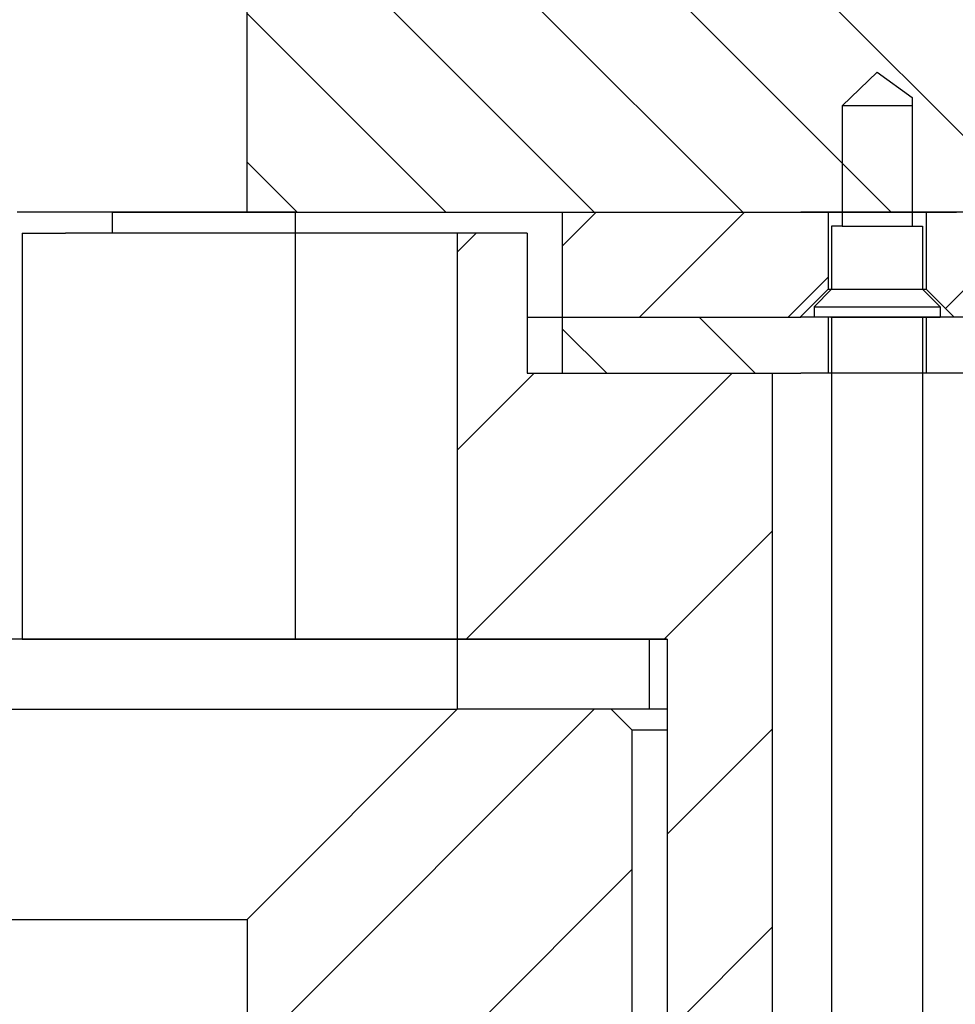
# Model space of a CAD drawing. Extents: x -1763 to 4575, y -3429 to 1051.
# Tile 35 of 193: x 68 to 82, y -2475 to -2461. Entities that reach past the tile are written whole.
import ezdxf

# ---------------------------------------------------------------- set-up
doc = ezdxf.new("R2010")
doc.units = 0
doc.linetypes.add('DASHED', pattern=[15, 7, -8])
doc.layers.get('0').update_dxf_attribs({"linetype": 'CONTINUOUS'})
doc.layers.add('1', color=7, linetype='CONTINUOUS')
pattern_1 = [(45, (0, 400), (-1.4142136, 1.4142136), [])]
pattern_2 = [(315, (0, 400), (1.0606602, 1.0606602), [])]
pattern_3 = [(45, (0, 400), (-1.0606602, 1.0606602), [])]

# ---------------------------------------------------------------- blocks, each defined once
blk = doc.blocks.new('Z-STACK', base_point=(-660.966, -2613.082))
at = {"linetype": 'CONTINUOUS'}
h = blk.add_hatch(dxfattribs=at)
h.set_pattern_fill('USER', color=6, scale=1.5, angle=45, pattern_type=0)
h.set_pattern_definition(pattern_3)
h.paths.add_polyline_path([(79.697, -2464.868), (79.697, -2463.768), (79.305, -2463.768), (79.235, -2463.768), (78.597, -2463.768), (77.397, -2463.768), (75.897, -2463.768), (75.897, -2465.268), (76.401, -2465.268), (76.651, -2465.268), (77.951, -2465.268), (78.201, -2465.268), (79.235, -2465.268), (79.297, -2465.268)])
h = blk.add_hatch(dxfattribs=at)
h.set_pattern_fill('USER', color=6, scale=1.5, angle=45, pattern_type=0)
h.set_pattern_definition(pattern_3)
h.paths.add_polyline_path([(83.197, -2464.868), (83.197, -2463.768), (81.097, -2463.768), (81.097, -2464.868), (81.497, -2465.268), (82.797, -2465.268)])
h = blk.add_hatch(dxfattribs=at)
h.set_pattern_fill('USER', color=1, scale=2, angle=45, pattern_type=0)
h.set_pattern_definition(pattern_1)
h.paths.add_polyline_path([(74.397, -2469.868), (74.555, -2469.868), (74.594, -2469.868), (74.781, -2469.868), (75.982, -2469.868), (77.147, -2469.868), (77.397, -2469.868), (77.397, -2511.968), (78.897, -2511.968), (78.897, -2466.068), (75.897, -2466.068), (75.397, -2466.068), (75.397, -2464.068), (74.567, -2464.068), (74.397, -2464.068)])
h = blk.add_hatch(dxfattribs=at)
h.set_pattern_fill('USER', color=3, scale=1.5, angle=315, pattern_type=0)
h.set_pattern_definition(pattern_2)
h.paths.add_polyline_path([(79.305, -2465.268), (79.697, -2465.268), (79.697, -2466.068), (79.305, -2466.068), (79.235, -2466.068), (78.897, -2466.068), (75.897, -2466.068), (75.897, -2465.268), (76.401, -2465.268), (76.651, -2465.268), (77.951, -2465.268), (78.201, -2465.268), (79.235, -2465.268), (79.297, -2465.268)])
h = blk.add_hatch(dxfattribs=at)
h.set_pattern_fill('USER', color=3, scale=1.5, angle=315, pattern_type=0)
h.set_pattern_definition(pattern_2)
h.paths.add_polyline_path([(81.497, -2465.268), (81.097, -2465.268), (81.097, -2466.068), (81.897, -2466.068), (82.397, -2466.068), (83.197, -2466.068), (83.197, -2465.268), (82.997, -2465.268), (82.797, -2465.268)])
h = blk.add_hatch(dxfattribs=at)
h.set_pattern_fill('USER', scale=5, angle=45, pattern_type=0)
h.set_pattern_definition([(45, (0, 400), (-3.535534, 3.535534), [])])
h.paths.add_polyline_path([(74.397, -2469.868), (77.143, -2469.868), (77.147, -2469.868), (77.147, -2470.868), (77.143, -2470.868), (76.597, -2470.868), (76.593, -2470.868), (74.397, -2470.868)])
h = blk.add_hatch(dxfattribs=at)
h.set_pattern_fill('USER', color=113, scale=2, angle=45, pattern_type=0)
h.set_pattern_definition(pattern_1)
h.paths.add_polyline_path([(71.397, -2473.868), (71.397, -2496.368), (71.897, -2496.868), (72.5, -2496.868), (72.825, -2496.868), (72.92, -2496.868), (72.937, -2496.868), (73.397, -2496.868), (73.397, -2502.368), (73.897, -2502.868), (76.397, -2502.868), (76.897, -2502.368), (76.897, -2471.168), (76.597, -2470.868), (76.593, -2470.868), (74.397, -2470.868)])
at = {"layer": '1', "linetype": 'CONTINUOUS'}
h = blk.add_hatch(dxfattribs=at)
h.set_pattern_fill('USER', color=2, scale=1.5, angle=315, pattern_type=0)
h.set_pattern_definition(pattern_2)
edge = h.paths.add_edge_path()
edge.add_line((111.497, -2460.268), (115.997, -2460.268))
edge.add_line((115.997, -2460.268), (120.397, -2460.268))
edge.add_line((120.397, -2460.268), (121.797, -2460.268))
edge.add_line((121.797, -2460.268), (121.806, -2460.268))
edge.add_line((121.806, -2460.268), (121.806, -2462.368))
edge.add_spline(control_points=[(121.806, -2462.368), (121.572, -2462.601), (121.103, -2463.068), (120.635, -2463.535), (120.402, -2463.768)], knot_values=[0, 0, 0, 0, 0.991593, 1.983187, 1.983187, 1.983187, 1.983187], degree=3, periodic=0)
edge.add_line((120.402, -2463.768), (120.397, -2463.768))
edge.add_line((120.397, -2463.768), (118.442, -2463.768))
edge.add_line((118.442, -2463.768), (117.442, -2463.768))
edge.add_line((117.442, -2463.768), (117.393, -2463.768))
edge.add_line((117.393, -2463.768), (114.968, -2463.768))
edge.add_line((114.968, -2463.768), (114.846, -2463.768))
edge.add_line((114.846, -2463.768), (114.096, -2463.768))
edge.add_line((114.096, -2463.768), (114.096, -2463.768))
edge.add_line((114.096, -2463.768), (114.076, -2463.768))
edge.add_line((114.076, -2463.768), (112.696, -2463.768))
edge.add_line((112.696, -2463.768), (112.635, -2463.768))
edge.add_line((112.635, -2463.768), (111.817, -2463.768))
edge.add_line((111.817, -2463.768), (111.635, -2463.768))
edge.add_line((111.635, -2463.768), (111.221, -2463.768))
edge.add_line((111.221, -2463.768), (110.596, -2463.768))
edge.add_line((110.596, -2463.768), (110.596, -2463.768))
edge.add_line((110.596, -2463.768), (110.576, -2463.768))
edge.add_line((110.576, -2463.768), (110.221, -2463.768))
edge.add_line((110.221, -2463.768), (109.196, -2463.768))
edge.add_line((109.196, -2463.768), (107.758, -2463.768))
edge.add_line((107.758, -2463.768), (107.096, -2463.768))
edge.add_line((107.096, -2463.768), (107.096, -2463.768))
edge.add_line((107.096, -2463.768), (107.076, -2463.768))
edge.add_line((107.076, -2463.768), (106.758, -2463.768))
edge.add_line((106.758, -2463.768), (105.696, -2463.768))
edge.add_line((105.696, -2463.768), (104.294, -2463.768))
edge.add_line((104.294, -2463.768), (103.596, -2463.768))
edge.add_line((103.596, -2463.768), (103.596, -2463.768))
edge.add_line((103.596, -2463.768), (103.576, -2463.768))
edge.add_line((103.576, -2463.768), (103.294, -2463.768))
edge.add_line((103.294, -2463.768), (102.721, -2463.768))
edge.add_line((102.721, -2463.768), (102.196, -2463.768))
edge.add_line((102.196, -2463.768), (101.58, -2463.768))
edge.add_line((101.58, -2463.768), (101.508, -2463.768))
edge.add_line((101.508, -2463.768), (101.387, -2463.768))
edge.add_line((101.387, -2463.768), (101.326, -2463.768))
edge.add_line((101.326, -2463.768), (101.08, -2463.768))
edge.add_line((101.08, -2463.768), (100.826, -2463.768))
edge.add_line((100.826, -2463.768), (100.643, -2463.768))
edge.add_line((100.643, -2463.768), (99.564, -2463.768))
edge.add_line((99.564, -2463.768), (99.397, -2463.768))
edge.add_line((99.397, -2463.768), (98.432, -2463.768))
edge.add_line((98.432, -2463.768), (98.197, -2463.768))
edge.add_line((98.197, -2463.768), (97.432, -2463.768))
edge.add_line((97.432, -2463.768), (96.397, -2463.768))
edge.add_line((96.397, -2463.768), (91.215, -2463.768))
edge.add_line((91.215, -2463.768), (90.468, -2463.768))
edge.add_line((90.468, -2463.768), (90.215, -2463.768))
edge.add_line((90.215, -2463.768), (89.005, -2463.768))
edge.add_line((89.005, -2463.768), (88.041, -2463.768))
edge.add_line((88.041, -2463.768), (87.92, -2463.768))
edge.add_line((87.92, -2463.768), (87.205, -2463.768))
edge.add_line((87.205, -2463.768), (86.802, -2463.768))
edge.add_line((86.802, -2463.768), (86.136, -2463.768))
edge.add_line((86.136, -2463.768), (85.793, -2463.768))
edge.add_line((85.793, -2463.768), (85.002, -2463.768))
edge.add_line((85.002, -2463.768), (84.892, -2463.768))
edge.add_line((84.892, -2463.768), (84.736, -2463.768))
edge.add_line((84.736, -2463.768), (84.599, -2463.768))
edge.add_line((84.599, -2463.768), (84.597, -2463.768))
edge.add_line((84.597, -2463.768), (84.576, -2463.768))
edge.add_line((84.576, -2463.768), (84.397, -2463.768))
edge.add_line((84.397, -2463.768), (83.993, -2463.768))
edge.add_line((83.993, -2463.768), (83.986, -2463.768))
edge.add_line((83.986, -2463.768), (83.696, -2463.768))
edge.add_line((83.696, -2463.768), (83.406, -2463.768))
edge.add_line((83.406, -2463.768), (83.397, -2463.768))
edge.add_line((83.397, -2463.768), (83.197, -2463.768))
edge.add_line((83.197, -2463.768), (82.931, -2463.768))
edge.add_line((82.931, -2463.768), (82.799, -2463.768))
edge.add_line((82.799, -2463.768), (82.586, -2463.768))
edge.add_line((82.586, -2463.768), (82.488, -2463.768))
edge.add_line((82.488, -2463.768), (82.397, -2463.768))
edge.add_line((82.397, -2463.768), (82.046, -2463.768))
edge.add_line((82.046, -2463.768), (81.896, -2463.768))
edge.add_line((81.896, -2463.768), (81.836, -2463.768))
edge.add_line((81.836, -2463.768), (81.6, -2463.768))
edge.add_line((81.6, -2463.768), (81.531, -2463.768))
edge.add_line((81.531, -2463.768), (81.255, -2463.768))
edge.add_line((81.255, -2463.768), (81.097, -2463.768))
edge.add_line((81.097, -2463.768), (81.076, -2463.768))
edge.add_line((81.076, -2463.768), (80.888, -2463.768))
edge.add_line((80.888, -2463.768), (80.688, -2463.768))
edge.add_line((80.688, -2463.768), (80.597, -2463.768))
edge.add_line((80.597, -2463.768), (80.501, -2463.768))
edge.add_line((80.501, -2463.768), (80.436, -2463.768))
edge.add_line((80.436, -2463.768), (80.397, -2463.768))
edge.add_line((80.397, -2463.768), (80.246, -2463.768))
edge.add_line((80.246, -2463.768), (79.8, -2463.768))
edge.add_line((79.8, -2463.768), (79.773, -2463.768))
edge.add_line((79.773, -2463.768), (79.697, -2463.768))
edge.add_line((79.697, -2463.768), (79.636, -2463.768))
edge.add_line((79.636, -2463.768), (79.503, -2463.768))
edge.add_line((79.503, -2463.768), (79.488, -2463.768))
edge.add_line((79.488, -2463.768), (79.272, -2463.768))
edge.add_line((79.272, -2463.768), (79.094, -2463.768))
edge.add_line((79.094, -2463.768), (79.064, -2463.768))
edge.add_line((79.064, -2463.768), (78.931, -2463.768))
edge.add_line((78.931, -2463.768), (78.846, -2463.768))
edge.add_line((78.846, -2463.768), (78.701, -2463.768))
edge.add_line((78.701, -2463.768), (78.679, -2463.768))
edge.add_line((78.679, -2463.768), (78.597, -2463.768))
edge.add_line((78.597, -2463.768), (78.513, -2463.768))
edge.add_line((78.513, -2463.768), (78.236, -2463.768))
edge.add_line((78.236, -2463.768), (77.973, -2463.768))
edge.add_line((77.973, -2463.768), (77.872, -2463.768))
edge.add_line((77.872, -2463.768), (77.704, -2463.768))
edge.add_line((77.704, -2463.768), (77.703, -2463.768))
edge.add_line((77.703, -2463.768), (77.5, -2463.768))
edge.add_line((77.5, -2463.768), (77.446, -2463.768))
edge.add_line((77.446, -2463.768), (77.397, -2463.768))
edge.add_line((77.397, -2463.768), (77.294, -2463.768))
edge.add_line((77.294, -2463.768), (77.264, -2463.768))
edge.add_line((77.264, -2463.768), (77.219, -2463.768))
edge.add_line((77.219, -2463.768), (77.055, -2463.768))
edge.add_line((77.055, -2463.768), (76.904, -2463.768))
edge.add_line((76.904, -2463.768), (76.713, -2463.768))
edge.add_line((76.713, -2463.768), (76.526, -2463.768))
edge.add_line((76.526, -2463.768), (76.304, -2463.768))
edge.add_line((76.304, -2463.768), (76.296, -2463.768))
edge.add_line((76.296, -2463.768), (76.256, -2463.768))
edge.add_line((76.256, -2463.768), (75.982, -2463.768))
edge.add_line((75.982, -2463.768), (75.897, -2463.768))
edge.add_line((75.897, -2463.768), (75.772, -2463.768))
edge.add_line((75.772, -2463.768), (75.7, -2463.768))
edge.add_line((75.7, -2463.768), (75.655, -2463.768))
edge.add_line((75.655, -2463.768), (75.617, -2463.768))
edge.add_line((75.617, -2463.768), (75.419, -2463.768))
edge.add_line((75.419, -2463.768), (75.343, -2463.768))
edge.add_line((75.343, -2463.768), (75.227, -2463.768))
edge.add_line((75.227, -2463.768), (75.104, -2463.768))
edge.add_line((75.104, -2463.768), (74.896, -2463.768))
edge.add_line((74.896, -2463.768), (74.856, -2463.768))
edge.add_line((74.856, -2463.768), (74.838, -2463.768))
edge.add_line((74.838, -2463.768), (74.745, -2463.768))
edge.add_line((74.745, -2463.768), (74.726, -2463.768))
edge.add_line((74.726, -2463.768), (74.438, -2463.768))
edge.add_line((74.438, -2463.768), (74.372, -2463.768))
edge.add_line((74.372, -2463.768), (74.195, -2463.768))
edge.add_line((74.195, -2463.768), (74.182, -2463.768))
edge.add_line((74.182, -2463.768), (73.992, -2463.768))
edge.add_line((73.992, -2463.768), (73.94, -2463.768))
edge.add_line((73.94, -2463.768), (73.856, -2463.768))
edge.add_line((73.856, -2463.768), (73.817, -2463.768))
edge.add_line((73.817, -2463.768), (73.688, -2463.768))
edge.add_line((73.688, -2463.768), (73.543, -2463.768))
edge.add_line((73.543, -2463.768), (73.468, -2463.768))
edge.add_line((73.468, -2463.768), (73.438, -2463.768))
edge.add_line((73.438, -2463.768), (73.427, -2463.768))
edge.add_line((73.427, -2463.768), (73.226, -2463.768))
edge.add_line((73.226, -2463.768), (73.038, -2463.768))
edge.add_line((73.038, -2463.768), (72.945, -2463.768))
edge.add_line((72.945, -2463.768), (72.807, -2463.768))
edge.add_line((72.807, -2463.768), (72.797, -2463.768))
edge.add_line((72.797, -2463.768), (72.795, -2463.768))
edge.add_line((72.795, -2463.768), (72.62, -2463.768))
edge.add_line((72.62, -2463.768), (72.585, -2463.768))
edge.add_line((72.585, -2463.768), (72.164, -2463.768))
edge.add_line((72.164, -2463.768), (72.14, -2463.768))
edge.add_line((72.14, -2463.768), (72.096, -2463.768))
edge.add_line((72.096, -2463.768), (72.093, -2463.768))
edge.add_line((72.093, -2463.768), (72.088, -2463.768))
edge.add_line((72.088, -2463.768), (72.061, -2463.768))
edge.add_line((72.061, -2463.768), (72.056, -2463.768))
edge.add_line((72.056, -2463.768), (71.898, -2463.768))
edge.add_line((71.898, -2463.768), (71.826, -2463.768))
edge.add_line((71.826, -2463.768), (71.668, -2463.768))
edge.add_line((71.668, -2463.768), (71.397, -2463.768))
edge.add_line((71.397, -2463.768), (71.397, -2463.768))
edge.add_line((71.397, -2463.768), (71.397, -2460.268))
edge.add_line((71.397, -2460.268), (72.397, -2460.268))
edge.add_line((72.397, -2460.268), (92.577, -2460.268))
edge.add_line((92.577, -2460.268), (97.397, -2460.268))
edge.add_line((97.397, -2460.268), (103.615, -2460.268))
edge.add_line((103.615, -2460.268), (109.804, -2460.268))
edge.add_line((109.804, -2460.268), (111.497, -2460.268))
at = {"color": 2, "linetype": 'CONTINUOUS'}
for p, q in [((71.397, -2463.768), (71.397, -2460.268)), ((79.897, -2462.249), (80.397, -2461.768)), ((80.397, -2461.768), (80.897, -2462.128)), ((80.897, -2462.128), (80.897, -2462.249)), ((79.897, -2462.249), (79.897, -2463.768)), ((80.897, -2462.249), (80.897, -2463.768)), ((68.206, -2463.768), (68.112, -2463.768)), ((68.431, -2463.768), (68.206, -2463.768)), ((68.535, -2463.768), (68.431, -2463.768)), ((68.617, -2463.768), (68.535, -2463.768)), ((68.666, -2463.768), (68.617, -2463.768)), ((68.774, -2463.768), (68.666, -2463.768)), ((68.964, -2463.768), (68.774, -2463.768)), ((69.085, -2463.768), (68.964, -2463.768)), ((69.261, -2463.768), (69.085, -2463.768)), ((69.263, -2463.768), (69.261, -2463.768)), ((69.314, -2463.768), (69.263, -2463.768)), ((69.393, -2463.768), (69.314, -2463.768)), ((69.542, -2463.768), (69.393, -2463.768)), ((69.695, -2463.768), (69.542, -2463.768)), ((69.844, -2463.768), (69.695, -2463.768)), ((69.855, -2463.768), (69.844, -2463.768)), ((69.912, -2463.768), (69.855, -2463.768)), ((70.066, -2463.768), (69.912, -2463.768)), ((70.098, -2463.768), (70.066, -2463.768)), ((70.143, -2463.768), (70.098, -2463.768)), ((70.261, -2463.768), (70.143, -2463.768)), ((70.296, -2463.768), (70.261, -2463.768)), ((70.335, -2463.768), (70.296, -2463.768)), ((70.364, -2463.768), (70.335, -2463.768)), ((70.417, -2463.768), (70.364, -2463.768)), ((70.693, -2463.768), (70.417, -2463.768)), ((70.785, -2463.768), (70.693, -2463.768)), ((70.813, -2463.768), (70.785, -2463.768)), ((70.885, -2463.768), (70.813, -2463.768)), ((71.007, -2463.768), (70.885, -2463.768)), ((71.095, -2463.768), (71.007, -2463.768)), ((71.22, -2463.768), (71.095, -2463.768)), ((71.243, -2463.768), (71.22, -2463.768)), ((71.244, -2463.768), (71.243, -2463.768)), ((71.397, -2463.768), (71.244, -2463.768)), ((71.668, -2463.768), (71.397, -2463.768)), ((71.397, -2463.768), (71.397, -2463.768)), ((71.826, -2463.768), (71.668, -2463.768)), ((71.898, -2463.768), (71.826, -2463.768)), ((72.056, -2463.768), (71.898, -2463.768)), ((72.061, -2463.768), (72.056, -2463.768)), ((72.088, -2463.768), (72.061, -2463.768)), ((72.088, -2463.768), (72.093, -2463.768)), ((72.093, -2463.768), (72.096, -2463.768)), ((72.096, -2463.768), (72.14, -2463.768)), ((72.14, -2463.768), (72.164, -2463.768)), ((72.164, -2463.768), (72.585, -2463.768)), ((72.585, -2463.768), (72.62, -2463.768)), ((72.62, -2463.768), (72.795, -2463.768)), ((72.795, -2463.768), (72.797, -2463.768)), ((72.797, -2463.768), (72.807, -2463.768)), ((72.807, -2463.768), (72.945, -2463.768)), ((72.945, -2463.768), (73.038, -2463.768)), ((73.038, -2463.768), (73.226, -2463.768)), ((73.226, -2463.768), (73.427, -2463.768)), ((73.427, -2463.768), (73.438, -2463.768)), ((73.438, -2463.768), (73.468, -2463.768)), ((73.468, -2463.768), (73.543, -2463.768)), ((73.543, -2463.768), (73.688, -2463.768)), ((73.688, -2463.768), (73.817, -2463.768)), ((73.817, -2463.768), (73.856, -2463.768)), ((73.856, -2463.768), (73.94, -2463.768)), ((73.94, -2463.768), (73.992, -2463.768)), ((73.992, -2463.768), (74.182, -2463.768)), ((74.182, -2463.768), (74.195, -2463.768)), ((74.195, -2463.768), (74.372, -2463.768)), ((74.372, -2463.768), (74.438, -2463.768)), ((74.438, -2463.768), (74.726, -2463.768)), ((74.726, -2463.768), (74.745, -2463.768)), ((74.745, -2463.768), (74.838, -2463.768)), ((74.838, -2463.768), (74.856, -2463.768)), ((74.856, -2463.768), (74.896, -2463.768)), ((74.896, -2463.768), (75.104, -2463.768)), ((75.104, -2463.768), (75.227, -2463.768)), ((75.227, -2463.768), (75.343, -2463.768)), ((75.343, -2463.768), (75.419, -2463.768)), ((75.419, -2463.768), (75.617, -2463.768)), ((75.617, -2463.768), (75.655, -2463.768)), ((75.655, -2463.768), (75.7, -2463.768)), ((75.7, -2463.768), (75.772, -2463.768)), ((75.772, -2463.768), (75.897, -2463.768)), ((75.897, -2463.768), (75.982, -2463.768)), ((75.982, -2463.768), (76.256, -2463.768)), ((76.256, -2463.768), (76.296, -2463.768)), ((76.296, -2463.768), (76.304, -2463.768)), ((76.304, -2463.768), (76.526, -2463.768)), ((76.526, -2463.768), (76.713, -2463.768)), ((76.713, -2463.768), (76.904, -2463.768)), ((76.904, -2463.768), (77.055, -2463.768)), ((77.055, -2463.768), (77.219, -2463.768)), ((77.219, -2463.768), (77.264, -2463.768)), ((77.264, -2463.768), (77.294, -2463.768)), ((77.294, -2463.768), (77.397, -2463.768)), ((77.397, -2463.768), (77.446, -2463.768)), ((77.446, -2463.768), (77.5, -2463.768)), ((77.5, -2463.768), (77.703, -2463.768)), ((77.703, -2463.768), (77.704, -2463.768)), ((77.704, -2463.768), (77.872, -2463.768)), ((77.872, -2463.768), (77.973, -2463.768)), ((77.973, -2463.768), (78.236, -2463.768)), ((78.236, -2463.768), (78.513, -2463.768)), ((78.513, -2463.768), (78.597, -2463.768)), ((78.597, -2463.768), (78.679, -2463.768)), ((78.679, -2463.768), (78.701, -2463.768)), ((78.701, -2463.768), (78.846, -2463.768)), ((78.846, -2463.768), (78.931, -2463.768)), ((78.931, -2463.768), (79.064, -2463.768)), ((79.064, -2463.768), (79.094, -2463.768)), ((79.094, -2463.768), (79.272, -2463.768)), ((79.272, -2463.768), (79.488, -2463.768)), ((79.488, -2463.768), (79.503, -2463.768)), ((79.503, -2463.768), (79.636, -2463.768)), ((79.636, -2463.768), (79.697, -2463.768)), ((79.697, -2463.768), (79.773, -2463.768)), ((79.773, -2463.768), (79.8, -2463.768)), ((79.8, -2463.768), (80.246, -2463.768)), ((79.897, -2463.768), (79.897, -2463.968)), ((80.246, -2463.768), (80.397, -2463.768)), ((80.397, -2463.768), (80.436, -2463.768)), ((80.436, -2463.768), (80.501, -2463.768)), ((80.501, -2463.768), (80.597, -2463.768)), ((80.597, -2463.768), (80.688, -2463.768)), ((80.688, -2463.768), (80.888, -2463.768)), ((80.888, -2463.768), (81.076, -2463.768)), ((80.897, -2463.768), (80.897, -2463.968)), ((81.076, -2463.768), (81.097, -2463.768)), ((81.097, -2463.768), (81.255, -2463.768)), ((81.255, -2463.768), (81.531, -2463.768)), ((79.747, -2463.968), (79.747, -2464.868)), ((79.897, -2463.968), (79.747, -2463.968)), ((80.897, -2463.968), (81.047, -2463.968)), ((81.047, -2463.968), (81.047, -2464.868)), ((79.497, -2465.118), (79.747, -2464.868)), ((81.297, -2465.118), (81.047, -2464.868)), ((79.497, -2465.118), (79.497, -2465.268)), ((81.297, -2465.118), (81.297, -2465.268)), ((79.697, -2465.268), (79.497, -2465.268)), ((79.735, -2465.268), (79.697, -2465.268)), ((79.735, -2465.268), (79.747, -2465.268)), ((79.747, -2465.268), (79.747, -2478.968)), ((81.047, -2465.268), (81.047, -2478.968)), ((81.047, -2465.268), (81.097, -2465.268)), ((81.097, -2465.268), (81.285, -2465.268))]:
    blk.add_line(p, q, dxfattribs=at)
at = {"color": 7, "linetype": 'DASHED'}
for p, q in [((68.206, -2463.768), (68.112, -2463.768)), ((68.206, -2463.768), (68.112, -2463.768)), ((68.431, -2463.768), (68.206, -2463.768)), ((68.431, -2463.768), (68.206, -2463.768)), ((68.535, -2463.768), (68.431, -2463.768)), ((68.535, -2463.768), (68.431, -2463.768)), ((68.617, -2463.768), (68.535, -2463.768)), ((68.617, -2463.768), (68.535, -2463.768)), ((68.666, -2463.768), (68.617, -2463.768)), ((68.666, -2463.768), (68.617, -2463.768)), ((68.774, -2463.768), (68.666, -2463.768)), ((68.774, -2463.768), (68.666, -2463.768)), ((68.964, -2463.768), (68.774, -2463.768)), ((68.964, -2463.768), (68.774, -2463.768)), ((69.085, -2463.768), (68.964, -2463.768)), ((69.085, -2463.768), (68.964, -2463.768)), ((69.261, -2463.768), (69.085, -2463.768)), ((69.261, -2463.768), (69.085, -2463.768)), ((69.263, -2463.768), (69.261, -2463.768)), ((69.263, -2463.768), (69.261, -2463.768)), ((69.314, -2463.768), (69.263, -2463.768)), ((69.314, -2463.768), (69.263, -2463.768)), ((69.393, -2463.768), (69.314, -2463.768)), ((69.393, -2463.768), (69.314, -2463.768)), ((69.542, -2463.768), (69.393, -2463.768)), ((69.542, -2463.768), (69.393, -2463.768)), ((69.695, -2463.768), (69.542, -2463.768)), ((69.695, -2463.768), (69.542, -2463.768)), ((69.844, -2463.768), (69.695, -2463.768)), ((69.844, -2463.768), (69.695, -2463.768)), ((69.855, -2463.768), (69.844, -2463.768)), ((69.855, -2463.768), (69.844, -2463.768)), ((69.912, -2463.768), (69.855, -2463.768)), ((69.912, -2463.768), (69.855, -2463.768)), ((70.066, -2463.768), (69.912, -2463.768)), ((70.066, -2463.768), (69.912, -2463.768)), ((70.098, -2463.768), (70.066, -2463.768)), ((70.098, -2463.768), (70.066, -2463.768)), ((70.143, -2463.768), (70.098, -2463.768)), ((70.143, -2463.768), (70.098, -2463.768)), ((70.261, -2463.768), (70.143, -2463.768)), ((70.261, -2463.768), (70.143, -2463.768)), ((70.296, -2463.768), (70.261, -2463.768)), ((70.296, -2463.768), (70.261, -2463.768)), ((70.335, -2463.768), (70.296, -2463.768)), ((70.335, -2463.768), (70.296, -2463.768)), ((70.364, -2463.768), (70.335, -2463.768)), ((70.364, -2463.768), (70.335, -2463.768)), ((70.417, -2463.768), (70.364, -2463.768)), ((70.417, -2463.768), (70.364, -2463.768)), ((70.693, -2463.768), (70.417, -2463.768)), ((70.693, -2463.768), (70.417, -2463.768)), ((70.785, -2463.768), (70.693, -2463.768)), ((70.785, -2463.768), (70.693, -2463.768)), ((70.813, -2463.768), (70.785, -2463.768)), ((70.813, -2463.768), (70.785, -2463.768)), ((70.885, -2463.768), (70.813, -2463.768)), ((70.885, -2463.768), (70.813, -2463.768)), ((71.007, -2463.768), (70.885, -2463.768)), ((71.007, -2463.768), (70.885, -2463.768)), ((71.095, -2463.768), (71.007, -2463.768)), ((71.095, -2463.768), (71.007, -2463.768)), ((71.22, -2463.768), (71.095, -2463.768)), ((71.22, -2463.768), (71.095, -2463.768)), ((71.243, -2463.768), (71.22, -2463.768)), ((71.243, -2463.768), (71.22, -2463.768)), ((71.244, -2463.768), (71.243, -2463.768)), ((71.244, -2463.768), (71.243, -2463.768)), ((71.397, -2463.768), (71.244, -2463.768)), ((71.397, -2463.768), (71.244, -2463.768)), ((71.668, -2463.768), (71.397, -2463.768)), ((71.397, -2463.768), (71.397, -2463.768)), ((71.397, -2463.768), (71.397, -2463.768)), ((71.668, -2463.768), (71.397, -2463.768)), ((71.826, -2463.768), (71.668, -2463.768)), ((71.826, -2463.768), (71.668, -2463.768)), ((71.898, -2463.768), (71.826, -2463.768)), ((71.898, -2463.768), (71.826, -2463.768)), ((72.056, -2463.768), (71.898, -2463.768)), ((72.056, -2463.768), (71.898, -2463.768)), ((72.061, -2463.768), (72.056, -2463.768)), ((72.061, -2463.768), (72.056, -2463.768)), ((72.088, -2463.768), (72.061, -2463.768)), ((72.088, -2463.768), (72.061, -2463.768)), ((72.088, -2463.768), (72.093, -2463.768)), ((72.088, -2463.768), (72.093, -2463.768)), ((72.093, -2463.768), (72.096, -2463.768)), ((72.093, -2463.768), (72.096, -2463.768)), ((72.096, -2463.768), (72.14, -2463.768)), ((72.096, -2463.768), (72.14, -2463.768)), ((72.14, -2463.768), (72.164, -2463.768)), ((72.14, -2463.768), (72.164, -2463.768)), ((72.164, -2463.768), (72.585, -2463.768)), ((72.164, -2463.768), (72.585, -2463.768)), ((72.585, -2463.768), (72.62, -2463.768)), ((72.585, -2463.768), (72.62, -2463.768)), ((72.62, -2463.768), (72.795, -2463.768)), ((72.62, -2463.768), (72.795, -2463.768)), ((72.795, -2463.768), (72.797, -2463.768)), ((72.795, -2463.768), (72.797, -2463.768)), ((72.797, -2463.768), (72.807, -2463.768)), ((72.797, -2463.768), (72.807, -2463.768)), ((72.807, -2463.768), (72.945, -2463.768)), ((72.807, -2463.768), (72.945, -2463.768)), ((72.945, -2463.768), (73.038, -2463.768)), ((72.945, -2463.768), (73.038, -2463.768)), ((73.038, -2463.768), (73.226, -2463.768)), ((73.038, -2463.768), (73.226, -2463.768)), ((73.226, -2463.768), (73.427, -2463.768)), ((73.226, -2463.768), (73.427, -2463.768)), ((73.427, -2463.768), (73.438, -2463.768)), ((73.427, -2463.768), (73.438, -2463.768)), ((73.438, -2463.768), (73.468, -2463.768)), ((73.438, -2463.768), (73.468, -2463.768)), ((73.468, -2463.768), (73.543, -2463.768)), ((73.468, -2463.768), (73.543, -2463.768)), ((73.543, -2463.768), (73.688, -2463.768)), ((73.543, -2463.768), (73.688, -2463.768)), ((73.688, -2463.768), (73.817, -2463.768)), ((73.688, -2463.768), (73.817, -2463.768)), ((73.817, -2463.768), (73.856, -2463.768)), ((73.817, -2463.768), (73.856, -2463.768)), ((73.856, -2463.768), (73.94, -2463.768)), ((73.856, -2463.768), (73.94, -2463.768)), ((73.94, -2463.768), (73.992, -2463.768)), ((73.94, -2463.768), (73.992, -2463.768)), ((73.992, -2463.768), (74.182, -2463.768)), ((73.992, -2463.768), (74.182, -2463.768)), ((74.182, -2463.768), (74.195, -2463.768)), ((74.182, -2463.768), (74.195, -2463.768)), ((74.195, -2463.768), (74.372, -2463.768)), ((74.195, -2463.768), (74.372, -2463.768)), ((74.372, -2463.768), (74.438, -2463.768)), ((74.372, -2463.768), (74.438, -2463.768)), ((74.438, -2463.768), (74.726, -2463.768)), ((74.438, -2463.768), (74.726, -2463.768)), ((74.726, -2463.768), (74.745, -2463.768)), ((74.726, -2463.768), (74.745, -2463.768)), ((74.745, -2463.768), (74.838, -2463.768)), ((74.745, -2463.768), (74.838, -2463.768)), ((74.838, -2463.768), (74.856, -2463.768)), ((74.838, -2463.768), (74.856, -2463.768)), ((74.856, -2463.768), (74.896, -2463.768)), ((74.856, -2463.768), (74.896, -2463.768)), ((74.896, -2463.768), (75.104, -2463.768)), ((74.896, -2463.768), (75.104, -2463.768)), ((75.104, -2463.768), (75.227, -2463.768)), ((75.104, -2463.768), (75.227, -2463.768)), ((75.227, -2463.768), (75.343, -2463.768)), ((75.227, -2463.768), (75.343, -2463.768)), ((75.343, -2463.768), (75.419, -2463.768)), ((75.343, -2463.768), (75.419, -2463.768)), ((75.419, -2463.768), (75.617, -2463.768)), ((75.419, -2463.768), (75.617, -2463.768)), ((75.617, -2463.768), (75.655, -2463.768)), ((75.617, -2463.768), (75.655, -2463.768)), ((75.655, -2463.768), (75.7, -2463.768)), ((75.655, -2463.768), (75.7, -2463.768)), ((75.7, -2463.768), (75.772, -2463.768)), ((75.7, -2463.768), (75.772, -2463.768)), ((75.772, -2463.768), (75.897, -2463.768)), ((75.772, -2463.768), (75.897, -2463.768)), ((75.897, -2463.768), (75.982, -2463.768)), ((75.897, -2463.768), (75.982, -2463.768)), ((75.982, -2463.768), (76.256, -2463.768)), ((75.982, -2463.768), (76.256, -2463.768)), ((76.256, -2463.768), (76.296, -2463.768)), ((76.256, -2463.768), (76.296, -2463.768)), ((76.296, -2463.768), (76.304, -2463.768)), ((76.296, -2463.768), (76.304, -2463.768)), ((76.304, -2463.768), (76.526, -2463.768)), ((76.304, -2463.768), (76.526, -2463.768)), ((76.526, -2463.768), (76.713, -2463.768)), ((76.526, -2463.768), (76.713, -2463.768)), ((76.713, -2463.768), (76.904, -2463.768)), ((76.713, -2463.768), (76.904, -2463.768)), ((76.904, -2463.768), (77.055, -2463.768)), ((76.904, -2463.768), (77.055, -2463.768)), ((77.055, -2463.768), (77.219, -2463.768)), ((77.055, -2463.768), (77.219, -2463.768)), ((77.219, -2463.768), (77.264, -2463.768)), ((77.219, -2463.768), (77.264, -2463.768)), ((77.264, -2463.768), (77.294, -2463.768)), ((77.264, -2463.768), (77.294, -2463.768)), ((77.294, -2463.768), (77.397, -2463.768)), ((77.294, -2463.768), (77.397, -2463.768)), ((77.397, -2463.768), (77.446, -2463.768)), ((77.397, -2463.768), (77.446, -2463.768)), ((77.446, -2463.768), (77.5, -2463.768)), ((77.446, -2463.768), (77.5, -2463.768)), ((77.5, -2463.768), (77.703, -2463.768)), ((77.5, -2463.768), (77.703, -2463.768)), ((77.703, -2463.768), (77.704, -2463.768)), ((77.703, -2463.768), (77.704, -2463.768)), ((77.704, -2463.768), (77.872, -2463.768)), ((77.704, -2463.768), (77.872, -2463.768)), ((77.872, -2463.768), (77.973, -2463.768)), ((77.872, -2463.768), (77.973, -2463.768)), ((77.973, -2463.768), (78.236, -2463.768)), ((77.973, -2463.768), (78.236, -2463.768)), ((78.236, -2463.768), (78.513, -2463.768)), ((78.236, -2463.768), (78.513, -2463.768)), ((78.513, -2463.768), (78.597, -2463.768)), ((78.513, -2463.768), (78.597, -2463.768)), ((78.597, -2463.768), (79.235, -2463.768)), ((78.597, -2463.768), (78.679, -2463.768)), ((78.597, -2463.768), (78.679, -2463.768)), ((78.597, -2463.768), (78.679, -2463.768)), ((78.679, -2463.768), (78.701, -2463.768)), ((78.679, -2463.768), (78.701, -2463.768)), ((78.679, -2463.768), (78.701, -2463.768)), ((78.701, -2463.768), (78.846, -2463.768)), ((78.701, -2463.768), (78.846, -2463.768)), ((78.701, -2463.768), (78.846, -2463.768)), ((78.846, -2463.768), (78.931, -2463.768)), ((78.846, -2463.768), (78.931, -2463.768)), ((78.846, -2463.768), (78.931, -2463.768)), ((78.931, -2463.768), (79.064, -2463.768)), ((78.931, -2463.768), (79.064, -2463.768)), ((78.931, -2463.768), (79.064, -2463.768)), ((79.064, -2463.768), (79.094, -2463.768)), ((79.064, -2463.768), (79.094, -2463.768)), ((79.064, -2463.768), (79.094, -2463.768)), ((79.094, -2463.768), (79.272, -2463.768)), ((79.094, -2463.768), (79.272, -2463.768)), ((79.094, -2463.768), (79.272, -2463.768)), ((79.235, -2463.768), (79.305, -2463.768)), ((79.272, -2463.768), (79.488, -2463.768)), ((79.272, -2463.768), (79.488, -2463.768)), ((79.272, -2463.768), (79.488, -2463.768)), ((79.697, -2463.768), (79.305, -2463.768)), ((79.488, -2463.768), (79.503, -2463.768)), ((79.488, -2463.768), (79.503, -2463.768)), ((79.488, -2463.768), (79.503, -2463.768)), ((79.503, -2463.768), (79.636, -2463.768)), ((79.503, -2463.768), (79.636, -2463.768)), ((79.503, -2463.768), (79.636, -2463.768)), ((79.636, -2463.768), (79.697, -2463.768)), ((79.636, -2463.768), (79.697, -2463.768)), ((79.636, -2463.768), (79.697, -2463.768)), ((79.805, -2463.768), (79.697, -2463.768)), ((79.697, -2463.768), (79.773, -2463.768)), ((79.697, -2463.768), (79.773, -2463.768)), ((79.697, -2463.768), (79.773, -2463.768)), ((79.773, -2463.768), (79.8, -2463.768)), ((79.773, -2463.768), (79.8, -2463.768)), ((79.773, -2463.768), (79.8, -2463.768)), ((79.8, -2463.768), (80.246, -2463.768)), ((79.8, -2463.768), (80.246, -2463.768)), ((79.8, -2463.768), (80.246, -2463.768)), ((79.897, -2463.768), (79.805, -2463.768)), ((80.094, -2463.768), (79.897, -2463.768)), ((80.205, -2463.768), (80.094, -2463.768)), ((80.353, -2463.768), (80.205, -2463.768)), ((80.246, -2463.768), (80.397, -2463.768)), ((80.246, -2463.768), (80.397, -2463.768)), ((80.246, -2463.768), (80.397, -2463.768)), ((80.517, -2463.768), (80.353, -2463.768)), ((80.397, -2463.768), (80.436, -2463.768)), ((80.397, -2463.768), (80.436, -2463.768)), ((80.397, -2463.768), (80.436, -2463.768)), ((80.436, -2463.768), (80.501, -2463.768)), ((80.436, -2463.768), (80.501, -2463.768)), ((80.436, -2463.768), (80.501, -2463.768)), ((80.501, -2463.768), (80.597, -2463.768)), ((80.501, -2463.768), (80.597, -2463.768)), ((80.501, -2463.768), (80.597, -2463.768)), ((80.705, -2463.768), (80.517, -2463.768)), ((80.597, -2463.768), (80.688, -2463.768)), ((80.597, -2463.768), (80.688, -2463.768)), ((80.597, -2463.768), (80.688, -2463.768)), ((80.688, -2463.768), (80.888, -2463.768)), ((80.688, -2463.768), (80.888, -2463.768)), ((80.688, -2463.768), (80.888, -2463.768)), ((81.097, -2463.768), (80.705, -2463.768)), ((80.888, -2463.768), (81.076, -2463.768)), ((80.888, -2463.768), (81.076, -2463.768)), ((80.888, -2463.768), (81.076, -2463.768)), ((81.076, -2463.768), (81.097, -2463.768)), ((81.076, -2463.768), (81.097, -2463.768)), ((81.076, -2463.768), (81.097, -2463.768)), ((83.197, -2463.768), (81.097, -2463.768)), ((81.097, -2463.768), (81.255, -2463.768)), ((81.097, -2463.768), (81.255, -2463.768)), ((81.097, -2463.768), (81.255, -2463.768)), ((81.255, -2463.768), (81.531, -2463.768)), ((81.255, -2463.768), (81.531, -2463.768)), ((73.688, -2464.068), (72.232, -2464.068)), ((74.397, -2464.068), (73.688, -2464.068)), ((75.397, -2464.068), (74.397, -2464.068)), ((75.897, -2466.068), (78.897, -2466.068)), ((78.897, -2466.068), (79.235, -2466.068)), ((79.235, -2466.068), (79.305, -2466.068)), ((79.697, -2466.068), (79.305, -2466.068)), ((79.805, -2466.068), (79.697, -2466.068)), ((80.094, -2466.068), (79.805, -2466.068)), ((80.205, -2466.068), (80.094, -2466.068)), ((80.353, -2466.068), (80.205, -2466.068)), ((80.517, -2466.068), (80.353, -2466.068)), ((80.705, -2466.068), (80.517, -2466.068)), ((80.759, -2466.068), (80.705, -2466.068)), ((81.097, -2466.068), (80.759, -2466.068)), ((81.897, -2466.068), (81.097, -2466.068)), ((70.572, -2469.868), (67.388, -2469.868)), ((70.572, -2469.868), (67.388, -2469.868)), ((70.813, -2469.868), (70.572, -2469.868)), ((70.813, -2469.868), (70.572, -2469.868)), ((71.105, -2469.868), (70.813, -2469.868)), ((71.105, -2469.868), (70.813, -2469.868)), ((71.243, -2469.868), (71.105, -2469.868)), ((71.243, -2469.868), (71.105, -2469.868)), ((72.079, -2469.868), (71.243, -2469.868)), ((72.079, -2469.868), (71.243, -2469.868)), ((72.088, -2469.868), (72.079, -2469.868)), ((72.088, -2469.868), (72.079, -2469.868)), ((72.232, -2469.868), (72.088, -2469.868)), ((72.232, -2469.868), (72.088, -2469.868)), ((72.651, -2469.868), (72.232, -2469.868)), ((72.651, -2469.868), (72.232, -2469.868)), ((72.847, -2469.868), (72.651, -2469.868)), ((72.847, -2469.868), (72.651, -2469.868)), ((73.992, -2469.868), (72.847, -2469.868)), ((73.992, -2469.868), (72.847, -2469.868)), ((74.397, -2469.868), (73.992, -2469.868)), ((74.397, -2469.868), (73.992, -2469.868)), ((77.143, -2469.868), (74.397, -2469.868)), ((77.143, -2469.868), (74.397, -2469.868)), ((74.594, -2469.868), (74.781, -2469.868)), ((77.147, -2469.868), (77.143, -2469.868)), ((77.147, -2469.868), (77.143, -2469.868)), ((77.393, -2469.868), (77.147, -2469.868)), ((77.393, -2469.868), (77.147, -2469.868)), ((77.393, -2469.868), (77.147, -2469.868)), ((77.394, -2469.868), (77.393, -2469.868)), ((77.394, -2469.868), (77.393, -2469.868)), ((77.394, -2469.868), (77.393, -2469.868)), ((77.397, -2469.868), (77.394, -2469.868)), ((77.397, -2469.868), (77.394, -2469.868)), ((77.397, -2469.868), (77.394, -2469.868))]:
    blk.add_line(p, q, dxfattribs=at)
at = {"color": 6, "linetype": 'DASHED'}
for p, q in [((69.469, -2463.768), (71.397, -2463.768)), ((71.397, -2463.768), (75.897, -2463.768)), ((79.805, -2463.768), (79.697, -2463.768)), ((79.897, -2463.768), (79.805, -2463.768)), ((80.094, -2463.768), (79.897, -2463.768)), ((80.205, -2463.768), (80.094, -2463.768)), ((80.353, -2463.768), (80.205, -2463.768)), ((80.517, -2463.768), (80.353, -2463.768)), ((80.705, -2463.768), (80.517, -2463.768)), ((81.097, -2463.768), (80.705, -2463.768)), ((79.297, -2465.268), (79.305, -2465.268)), ((79.697, -2465.268), (79.305, -2465.268)), ((79.805, -2465.268), (79.697, -2465.268)), ((80.094, -2465.268), (79.805, -2465.268)), ((80.205, -2465.268), (80.094, -2465.268)), ((80.353, -2465.268), (80.205, -2465.268)), ((80.517, -2465.268), (80.353, -2465.268)), ((80.705, -2465.268), (80.517, -2465.268)), ((81.097, -2465.268), (80.705, -2465.268)), ((81.497, -2465.268), (81.097, -2465.268))]:
    blk.add_line(p, q, dxfattribs=at)
at = {"color": 6, "linetype": 'CONTINUOUS'}
for p, q in [((69.469, -2463.768), (69.469, -2464.068)), ((75.897, -2463.768), (75.897, -2465.268)), ((75.897, -2463.768), (77.397, -2463.768)), ((77.397, -2463.768), (78.597, -2463.768)), ((78.597, -2463.768), (79.235, -2463.768)), ((79.235, -2463.768), (79.305, -2463.768)), ((79.697, -2463.768), (79.305, -2463.768)), ((79.697, -2463.768), (79.697, -2464.868)), ((81.097, -2463.768), (81.097, -2464.868)), ((83.197, -2463.768), (81.097, -2463.768)), ((79.297, -2465.268), (79.697, -2464.868)), ((79.697, -2464.868), (79.789, -2464.868)), ((79.789, -2464.868), (79.889, -2464.868)), ((79.889, -2464.868), (79.956, -2464.868)), ((79.956, -2464.868), (80.038, -2464.868)), ((80.038, -2464.868), (80.073, -2464.868)), ((80.073, -2464.868), (80.138, -2464.868)), ((80.138, -2464.868), (80.164, -2464.868)), ((80.164, -2464.868), (80.175, -2464.868)), ((80.175, -2464.868), (80.205, -2464.868)), ((80.205, -2464.868), (80.265, -2464.868)), ((80.265, -2464.868), (80.275, -2464.868)), ((80.275, -2464.868), (80.365, -2464.868)), ((80.365, -2464.868), (80.466, -2464.868)), ((80.466, -2464.868), (80.486, -2464.868)), ((80.486, -2464.868), (80.592, -2464.868)), ((80.592, -2464.868), (80.602, -2464.868)), ((80.602, -2464.868), (80.682, -2464.868)), ((80.682, -2464.868), (80.696, -2464.868)), ((80.696, -2464.868), (80.966, -2464.868)), ((80.966, -2464.868), (80.993, -2464.868)), ((80.993, -2464.868), (81.097, -2464.868)), ((81.497, -2465.268), (81.097, -2464.868)), ((75.397, -2465.268), (75.897, -2465.268)), ((75.897, -2465.268), (76.401, -2465.268)), ((76.401, -2465.268), (76.651, -2465.268)), ((76.651, -2465.268), (77.951, -2465.268)), ((77.951, -2465.268), (78.201, -2465.268)), ((78.201, -2465.268), (79.235, -2465.268)), ((79.235, -2465.268), (79.297, -2465.268)), ((82.797, -2465.268), (81.497, -2465.268))]:
    blk.add_line(p, q, dxfattribs=at)
at = {"color": 7, "linetype": 'CONTINUOUS'}
for p, q in [((72.088, -2469.868), (72.088, -2463.768)), ((68.182, -2464.068), (68.802, -2464.068)), ((68.182, -2464.068), (68.182, -2469.868)), ((69.308, -2464.068), (68.802, -2464.068)), ((69.469, -2464.068), (69.308, -2464.068)), ((70.042, -2464.068), (69.469, -2464.068)), ((70.841, -2464.068), (70.042, -2464.068)), ((71.804, -2464.068), (70.841, -2464.068)), ((72.805, -2464.068), (71.804, -2464.068)), ((74.397, -2464.068), (72.805, -2464.068)), ((74.567, -2464.068), (74.397, -2464.068)), ((74.397, -2464.068), (74.397, -2469.868)), ((75.397, -2464.068), (74.567, -2464.068)), ((75.397, -2464.068), (75.397, -2466.068)), ((75.397, -2466.068), (75.897, -2466.068)), ((78.897, -2466.068), (78.897, -2511.968)), ((70.572, -2469.868), (67.388, -2469.868)), ((68.182, -2469.868), (69.625, -2469.868)), ((69.625, -2469.868), (73.235, -2469.868)), ((70.813, -2469.868), (70.572, -2469.868)), ((71.105, -2469.868), (70.813, -2469.868)), ((71.243, -2469.868), (71.105, -2469.868)), ((72.079, -2469.868), (71.243, -2469.868)), ((72.088, -2469.868), (72.079, -2469.868)), ((72.232, -2469.868), (72.088, -2469.868)), ((72.651, -2469.868), (72.232, -2469.868)), ((72.847, -2469.868), (72.651, -2469.868)), ((73.992, -2469.868), (72.847, -2469.868)), ((73.235, -2469.868), (74.344, -2469.868)), ((74.397, -2469.868), (73.992, -2469.868)), ((74.344, -2469.868), (74.397, -2469.868)), ((74.397, -2469.868), (74.555, -2469.868)), ((74.397, -2469.868), (74.397, -2470.868)), ((77.143, -2469.868), (74.397, -2469.868)), ((74.555, -2469.868), (74.594, -2469.868)), ((74.781, -2469.868), (75.982, -2469.868)), ((75.982, -2469.868), (77.147, -2469.868)), ((77.147, -2469.868), (77.143, -2469.868)), ((77.147, -2469.868), (77.397, -2469.868)), ((77.147, -2470.868), (77.147, -2469.868)), ((77.397, -2469.868), (77.397, -2511.968)), ((58.063, -2470.868), (70.317, -2470.868)), ((70.317, -2470.868), (70.572, -2470.868)), ((70.572, -2470.868), (74.397, -2470.868)), ((76.593, -2470.868), (74.397, -2470.868)), ((76.597, -2470.868), (76.593, -2470.868)), ((77.143, -2470.868), (76.597, -2470.868)), ((77.147, -2470.868), (77.143, -2470.868)), ((77.393, -2470.868), (77.147, -2470.868))]:
    blk.add_line(p, q, dxfattribs=at)
at = {"color": 3, "linetype": 'DASHED'}
for p, q in [((75.397, -2465.268), (75.897, -2465.268)), ((75.897, -2465.268), (76.401, -2465.268)), ((76.401, -2465.268), (76.651, -2465.268)), ((76.651, -2465.268), (77.951, -2465.268)), ((77.951, -2465.268), (78.201, -2465.268)), ((78.201, -2465.268), (79.235, -2465.268)), ((79.235, -2465.268), (79.297, -2465.268)), ((82.797, -2465.268), (81.497, -2465.268)), ((75.397, -2466.068), (75.897, -2466.068))]:
    blk.add_line(p, q, dxfattribs=at)
at = {"color": 3, "linetype": 'CONTINUOUS'}
for p, q in [((75.897, -2465.268), (75.897, -2466.068)), ((79.297, -2465.268), (79.305, -2465.268)), ((79.697, -2465.268), (79.305, -2465.268)), ((79.697, -2465.268), (79.697, -2466.068)), ((79.805, -2465.268), (79.697, -2465.268)), ((80.094, -2465.268), (79.805, -2465.268)), ((80.205, -2465.268), (80.094, -2465.268)), ((80.353, -2465.268), (80.205, -2465.268)), ((80.517, -2465.268), (80.353, -2465.268)), ((80.705, -2465.268), (80.517, -2465.268)), ((81.097, -2465.268), (80.705, -2465.268)), ((81.097, -2465.268), (81.097, -2466.068)), ((81.497, -2465.268), (81.097, -2465.268)), ((75.897, -2466.068), (78.897, -2466.068)), ((78.897, -2466.068), (79.235, -2466.068)), ((79.235, -2466.068), (79.305, -2466.068)), ((79.697, -2466.068), (79.305, -2466.068)), ((79.805, -2466.068), (79.697, -2466.068)), ((80.094, -2466.068), (79.805, -2466.068)), ((80.205, -2466.068), (80.094, -2466.068)), ((80.353, -2466.068), (80.205, -2466.068)), ((80.517, -2466.068), (80.353, -2466.068)), ((80.705, -2466.068), (80.517, -2466.068)), ((80.759, -2466.068), (80.705, -2466.068)), ((81.097, -2466.068), (80.759, -2466.068)), ((81.897, -2466.068), (81.097, -2466.068))]:
    blk.add_line(p, q, dxfattribs=at)
at = {"color": 2, "linetype": 'DASHED'}
blk.add_line((81.285, -2465.268), (81.297, -2465.268), dxfattribs=at)
at = {"color": 113, "linetype": 'DASHED'}
for p, q in [((58.063, -2470.868), (70.317, -2470.868)), ((70.317, -2470.868), (70.572, -2470.868)), ((70.572, -2470.868), (74.397, -2470.868)), ((76.593, -2470.868), (74.397, -2470.868)), ((76.597, -2470.868), (76.593, -2470.868)), ((77.143, -2470.868), (76.597, -2470.868)), ((77.147, -2470.868), (77.143, -2470.868)), ((77.393, -2470.868), (77.147, -2470.868))]:
    blk.add_line(p, q, dxfattribs=at)
at = {"color": 113, "linetype": 'CONTINUOUS'}
for p, q in [((71.397, -2473.868), (74.397, -2470.868)), ((76.597, -2470.868), (76.897, -2471.168)), ((76.897, -2502.368), (76.897, -2471.168)), ((77.393, -2471.168), (76.897, -2471.168)), ((-28.603, -2473.868), (71.397, -2473.868)), ((71.397, -2473.868), (71.397, -2496.368))]:
    blk.add_line(p, q, dxfattribs=at)
at = {"layer": '1', "color": 2, "linetype": 'CONTINUOUS'}
for p, q in [((80.897, -2462.249), (79.897, -2462.249)), ((79.897, -2463.968), (80.897, -2463.968)), ((79.747, -2464.868), (81.047, -2464.868)), ((79.497, -2465.118), (81.297, -2465.118)), ((79.747, -2465.268), (81.047, -2465.268))]:
    blk.add_line(p, q, dxfattribs=at)

msp = doc.modelspace()

# ---------------------------------------------------------------- block references
at = {"layer": '1'}
msp.add_blockref('Z-STACK', (-660.966, -2613.082), dxfattribs=at)

doc.saveas('drawing.dxf')
